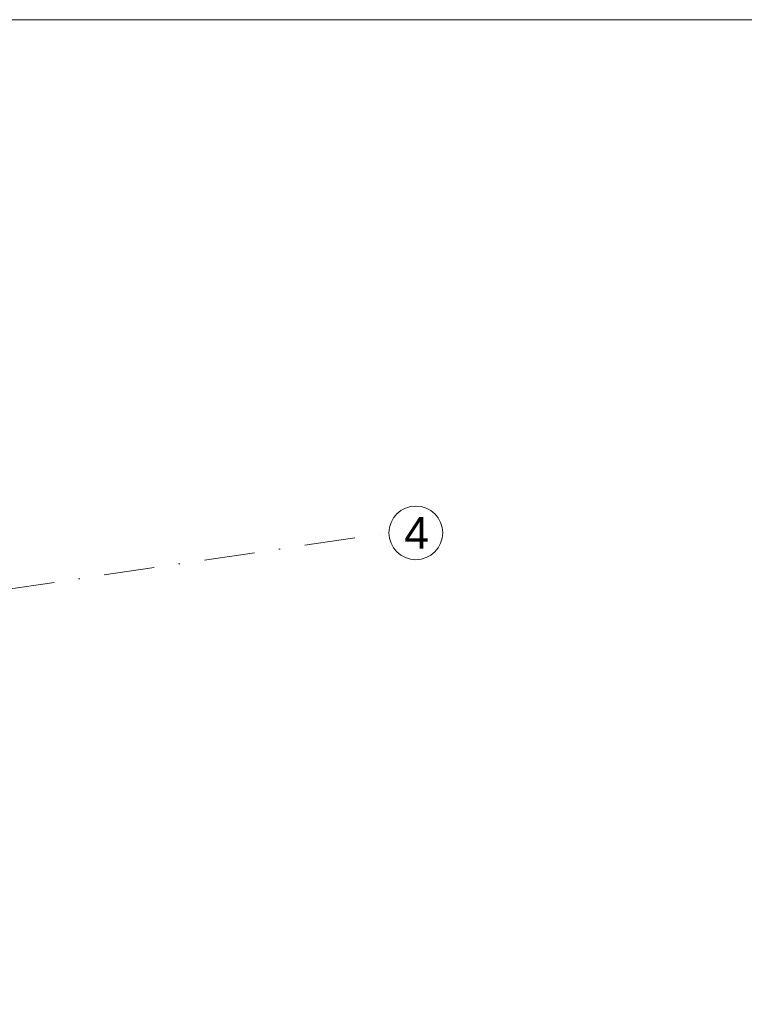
# Model space of a CAD drawing. Header units: metres. Extents: x 10441 to 19716, y -6570 to 1447.
# Tile 129 of 136: x 18208 to 18662, y -3088 to -2470. Entities that reach past the tile are written whole.
import ezdxf
from ezdxf.enums import TextEntityAlignment as Align

# ---------------------------------------------------------------- set-up
doc = ezdxf.new("R2010")
doc.units = ezdxf.units.M
doc.header["$MEASUREMENT"] = 0
doc.linetypes.add('DASHDOT', pattern=[25.4, 12.7, -6.35, 0, -6.35])
for name, color, linetype, lineweight in [('#elektryczne', 8, 'Continuous', 20), ('A_OSIE', 8, 'Continuous', 13), ('A_OZACZENIE DRZWI', 8, 'Continuous', 13), ('A_OZNACZENIA OKIEN', 8, 'Continuous', 13)]:
    doc.layers.add(name, color=color, linetype=linetype, lineweight=lineweight)
doc.styles.add('ARIAL', font='arial.ttf')
doc.styles.add('m1_romans', font='romans.shx', dxfattribs={"width": 0.8})

# ---------------------------------------------------------------- blocks, each defined once
blk = doc.blocks.new('podkład')
at = {"layer": 'A_OSIE', "color": 8, "linetype": 'DASHDOT', "ltscale": 2.5}
blk.add_line((13512.06, -657.93), (14256.99, -547.67), dxfattribs=at)
at = {"layer": 'A_OSIE', "color": 8, "linetype": 'Continuous', "ltscale": 5}
blk.add_circle((14273.84, -547.67), 16.85, dxfattribs=at)
at = {"layer": 'A_OSIE', "color": 8, "linetype": 'Continuous', "lineweight": 18, "style": 'ARIAL'}
blk.add_text('4', height=20, dxfattribs=at).set_placement((14266.57, -557.67))
at = {"layer": 'A_OZACZENIE DRZWI', "color": 8, "ltscale": 0.1, "style": 'm1_romans', "width": 0.8}
for rotation, p in [(98.48606, (12735.07, -773.13)), (359.99999, (12573.8, -1012.7)), (89.99999, (11565.29, -1150.14)), (89.99999, (11872.29, -1150.14)), (89.99999, (12230.03, -1245.64)), (89.99999, (12385.87, -1249.44)), (89.99999, (11565.29, -1370.89)), (89.99999, (11872.29, -1370.89)), (89.99999, (12230.03, -1370.89)), (89.99999, (12389.3, -1370.89)), (89.99999, (11748.79, -1556.15)), (89.99999, (11986.6, -1556.15)), (89.99999, (12389.3, -1556.15)), (359.99999, (12235.05, -1664.2)), (359.99999, (12235.05, -1880.2)), (89.99999, (11745.78, -2001.94))]:
    blk.add_attdef('SZEROKOSC', text='', height=10, rotation=rotation, dxfattribs=at).set_placement(p, align=Align.BOTTOM_CENTER)
for rotation, p in [(98.48606, (12738.56, -773.47)), (359.99999, (12572.95, -1016.09)), (89.99999, (11568.68, -1150.99)), (89.99999, (11875.68, -1150.99)), (89.99999, (12233.42, -1246.49)), (89.99999, (12389.27, -1250.29)), (89.99999, (11568.68, -1371.74)), (89.99999, (11875.68, -1371.74)), (89.99999, (12233.42, -1371.74)), (89.99999, (12392.69, -1371.74)), (89.99999, (11752.19, -1557)), (89.99999, (11990, -1557)), (89.99999, (12392.69, -1557)), (359.99999, (12234.2, -1667.59)), (359.99999, (12234.2, -1883.59)), (89.99999, (11749.18, -2002.79))]:
    blk.add_attdef('WYSOKOSC', text='', height=10, rotation=rotation, dxfattribs=at).set_placement(p, align=Align.TOP_CENTER)
at = {"layer": 'A_OZNACZENIA OKIEN', "color": 8, "ltscale": 0.1, "style": 'm1_romans', "width": 0.8}
for rotation, p in [(278.86761, (13373.71, -593.04)), (278.86761, (12983.87, -650.74)), (278.86761, (12445.73, -730.4)), (278.86761, (12224.15, -763.19)), (0.00001, (14017.48, -900.03)), (278.86761, (11021.54, -941.2)), (278.86761, (10640.69, -997.57)), (0.00001, (14017.48, -1574.7)), (89.99999, (10819.6, -2080.7)), (89.99999, (11204.6, -2080.7)), (89.99999, (11970.6, -2080.7)), (89.99999, (13175.8, -2080.7)), (89.99999, (13539.8, -2080.7))]:
    blk.add_attdef('SZEROKOSC', text='', height=10, rotation=rotation, dxfattribs=at).set_placement(p, align=Align.BOTTOM_CENTER)
for rotation, p in [(278.86761, (13403.28, -587.56)), (278.86761, (13013.44, -645.27)), (278.86761, (12475.3, -724.92)), (278.86761, (12253.72, -757.72)), (278.86761, (11051.11, -935.72)), (0.00001, (14011.09, -903.42)), (278.86761, (10670.26, -992.09)), (0.00001, (14011.09, -1578.09)), (89.99999, (10823, -2081.55)), (89.99999, (11208, -2081.55)), (89.99999, (11974, -2081.55)), (89.99999, (13179.19, -2081.55)), (89.99999, (13543.19, -2081.55))]:
    blk.add_attdef('WYSOKOSC', text='', height=10, rotation=rotation, dxfattribs=at).set_placement(p, align=Align.TOP_CENTER)

msp = doc.modelspace()

# ---------------------------------------------------------------- linework, layer by layer
at = {"layer": '#elektryczne', "color": 0, "linetype": 'Continuous', "lineweight": 18}
msp.add_lwpolyline([(13875.92, -6570.28), (13875.92, -2470.28), (19715.92, -2470.28), (19715.92, -6570.28)], close=True, dxfattribs=at)

# ---------------------------------------------------------------- block references
at = {"layer": '#elektryczne', "color": 8, "linetype": 'Continuous', "lineweight": 18}
msp.add_blockref('podkład', (4182.37, -2244.78), dxfattribs=at)

doc.saveas('drawing.dxf')
